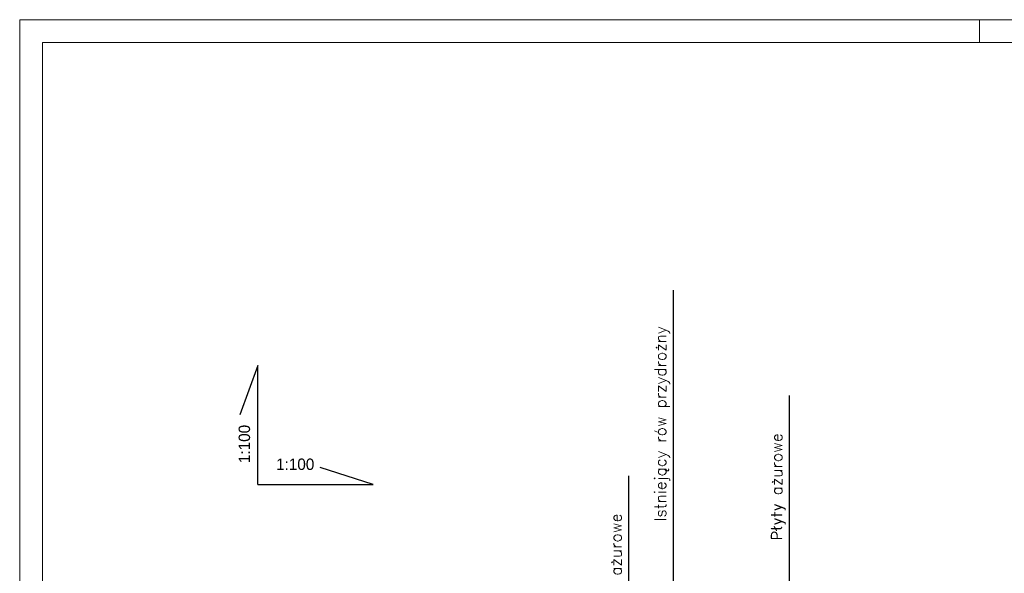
# Model space of a CAD drawing. Header units: millimetres. Extents: x 288 to 84288, y 257 to 29957.
# Tile 1 of 7: x 288 to 21830, y 17835 to 29957. Entities that reach past the tile are written whole.
import ezdxf

# ---------------------------------------------------------------- set-up
doc = ezdxf.new("R2010")
doc.units = ezdxf.units.MM
doc.layers.add('_TABELKA', color=7, linetype='Continuous', lineweight=9)
for name, color, linetype in [('IS-Odnośniki', 7, 'Continuous'), ('IS-tabela', 1, 'Continuous'), ('Tabela', 1, 'Continuous'), ('TEKST', 7, 'Continuous')]:
    doc.layers.add(name, color=color, linetype=linetype)

msp = doc.modelspace()

# ---------------------------------------------------------------- linework, layer by layer
at = {"layer": '_TABELKA', "linetype": 'Continuous'}
for p, q in [((84287.56250311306, 29956.77432329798), (287.5625031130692, 29956.77432329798)), ((287.5625031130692, 256.7743232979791), (287.5625031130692, 29956.77432329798)), ((21287.56250311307, 29456.77432329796), (21287.56250311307, 29956.77432329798)), ((83787.56250311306, 29456.77432329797), (787.5625031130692, 29456.77432329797)), ((787.5625031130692, 756.7743232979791), (787.5625031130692, 29456.77432329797))]:
    msp.add_line(p, q, dxfattribs=at)
at = {"layer": 'IS-tabela'}
msp.add_line((14589.10315968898, 5228.220230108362), (14589.10315968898, 24037.62554330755), dxfattribs=at)
at = {"layer": 'Tabela', "linetype": 'Continuous'}
for p, q in [((5494.537704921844, 22386.81054249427), (5101.220645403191, 21303.40031344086)), ((5494.537704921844, 19780.51410438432), (5494.537704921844, 22386.81054249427)), ((8023.056517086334, 19780.51410438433), (6861.868662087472, 20154.76048139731)), ((5494.537704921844, 19780.51410438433), (8023.056517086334, 19780.51410438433))]:
    msp.add_line(p, q, dxfattribs=at)
at = {"layer": 'Tabela'}
for p, q in [((17130.82630601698, 16506.53159864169), (17130.82630601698, 21728.05001997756)), ((13614.95236749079, 14964.87867809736), (13614.95236749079, 19968.59027473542))]:
    msp.add_line(p, q, dxfattribs=at)

# ---------------------------------------------------------------- texts
at = {"layer": 'IS-Odnośniki', "char_height": 250, "width": 8216.981787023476, "attachment_point": 1, "rotation": 90}
for s, insert in [('{\\Fromans.shx|c238;Istniejący rów przydrożny}', (14179.76361681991, 18969.17487559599)), ('{\\Fromans.shx|c238;Płyty ażurowe}', (16721.48676314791, 18556.41902806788)), ('{\\Fromans.shx|c238;Płyty ażurowe}', (13205.61282462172, 16796.95928282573))]:
    msp.add_mtext(s, dxfattribs=dict(at, insert=insert))
at = {"layer": 'TEKST', "linetype": 'Continuous', "insert": (5077.68018277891, 20249.43170912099), "char_height": 250, "width": 3728.0502, "attachment_point": 1, "rotation": 90}
msp.add_mtext('1:100', dxfattribs=at)
at = {"layer": 'TEKST', "linetype": 'Continuous', "insert": (5896.886247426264, 20348.39776636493), "char_height": 250, "width": 3728.0502, "attachment_point": 1}
msp.add_mtext('1:100', dxfattribs=at)

doc.saveas('drawing.dxf')
